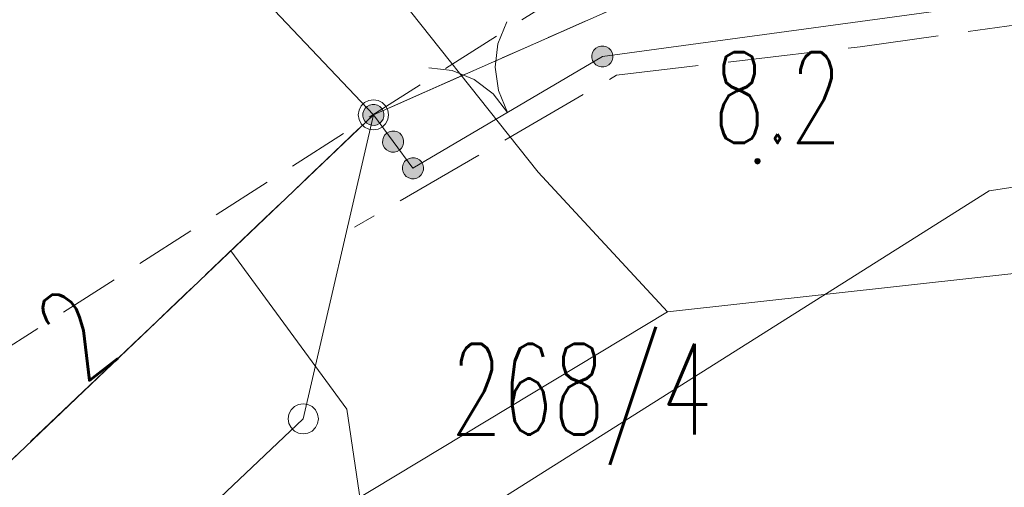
# Model space of a CAD drawing. Header units: millimetres. Extents: x -367306 to 168495, y -187323 to 82034.
# Tile 124 of 170: x -18962 to -2666, y 64323 to 72062. Entities that reach past the tile are written whole.
import ezdxf

# ---------------------------------------------------------------- set-up
doc = ezdxf.new("R2010")
doc.units = ezdxf.units.MM
doc.header["$MEASUREMENT"] = 0
for name, pattern in [('L_0_03', [1000, 500, -500]), ('L_0_04', [1500, 1000, -500]), ('L_0_06', [2000, 1500, -500])]:
    doc.linetypes.add(name, pattern=pattern)
for name, color, linetype, lineweight in [('Nowe_0_Nr_pióra__9', 7, 'Continuous', 13), ('Nowe_EGBU_Nr_pióra__8', 7, 'Continuous', 13), ('Nowe_EGBU_Nr_pióra__9', 7, 'Continuous', 13), ('Nowe_EGDE_Nr_pióra__8', 7, 'Continuous', 13), ('Nowe_EGDE_Nr_pióra__9', 7, 'Continuous', 13), ('Nowe_EGDE_O_Nr_pióra__8', 7, 'Continuous', 13), ('Nowe_EGKK_Nr_pióra__8', 7, 'Continuous', 13), ('Nowe_EGKK_Nr_pióra__9', 7, 'Continuous', 13), ('Nowe_EGPG_Nr_pióra__8', 7, 'Continuous', 13), ('Nowe_EGPG_Nr_pióra__9', 7, 'Continuous', 13), ('Nowe_EGUG_Nr_pióra__8', 7, 'Continuous', 13), ('Nowe_EGUG_Nr_pióra__9', 7, 'Continuous', 13), ('Nowe_GEPADR_O_Nr_pióra__8', 7, 'Continuous', 13), ('Nowe_OTOB_Nr_pióra__8', 7, 'Continuous', 13), ('Nowe_OTOB_Nr_pióra__9', 7, 'Continuous', 13), ('Nowe_OTOO_Nr_pióra__7', 7, 'Continuous', 13), ('Nowe_OTOO_Nr_pióra__8', 7, 'Continuous', 13), ('Nowe_OTOO_Nr_pióra__9', 7, 'Continuous', 13), ('Nowe_OTRN_Nr_pióra__7', 7, 'Continuous', 13), ('Nowe_OTRN_Nr_pióra__8', 7, 'Continuous', 13), ('Nowe_OTRN_Nr_pióra__9', 7, 'Continuous', 13), ('Nowe_OTRN_O_Nr_pióra__8', 7, 'Continuous', 13), ('Nowe_SUEP_Nr_pióra__8', 7, 'Continuous', 13), ('Nowe_SUEP_Nr_pióra__9', 7, 'Continuous', 13), ('Nowe_SUTP_Nr_pióra__8', 7, 'Continuous', 13), ('Nowe_SUTP_Nr_pióra__9', 7, 'Continuous', 13), ('Nowe_SUWP_Nr_pióra__8', 7, 'Continuous', 13), ('Nowe_SUWP_Nr_pióra__9', 7, 'Continuous', 13)]:
    doc.layers.add(name, color=color, linetype=linetype, lineweight=lineweight)
doc.styles.add('STYL_AUTOMATYCZNY_3', font='Simplex.shx')

msp = doc.modelspace()

# ---------------------------------------------------------------- hatches: boundary and pattern name
at = {"layer": 'Nowe_OTOO_Nr_pióra__7', "linetype": 'Continuous', "lineweight": 13}
for points in [[(-9145, 71476.8), (-9157, 71520.9), (-9180.1, 71560.3), (-9212.5, 71592.5), (-9252.2, 71615.2), (-9296.3, 71626.8), (-9342, 71626.6), (-9386.1, 71614.6), (-9425.6, 71591.6), (-9457.7, 71559.1), (-9480.4, 71519.5), (-9492, 71475.3), (-9491.8, 71429.6), (-9479.8, 71385.5), (-9456.8, 71346.1), (-9424.4, 71313.9), (-9384.7, 71291.2), (-9340.5, 71279.6), (-9294.8, 71279.8), (-9250.8, 71291.8), (-9211.3, 71314.8), (-9179.1, 71347.3), (-9156.5, 71386.9), (-9144.8, 71431.1)], [(-13004.2, 70346.4), (-12971.4, 70378.1), (-12947.9, 70417.3), (-12935.3, 70461.2), (-12934.5, 70506.9), (-12945.6, 70551.2), (-12967.7, 70591.1), (-12999.5, 70624), (-13038.7, 70647.5), (-13082.6, 70660.1), (-13128.3, 70660.8), (-13172.6, 70649.8), (-13212.5, 70627.6), (-13245.4, 70595.9), (-13268.9, 70556.7), (-13281.5, 70512.8), (-13282.2, 70467.1), (-13271.2, 70422.8), (-13249, 70382.8), (-13217.3, 70350), (-13178.1, 70326.5), (-13134.2, 70313.9), (-13088.5, 70313.1), (-13044.2, 70324.2)], [(-12677.2, 69904.8), (-12644.4, 69936.6), (-12620.9, 69975.7), (-12608.3, 70019.7), (-12607.5, 70065.3), (-12618.6, 70109.7), (-12640.7, 70149.6), (-12672.5, 70182.5), (-12711.7, 70206), (-12755.6, 70218.5), (-12801.3, 70219.3), (-12845.6, 70208.2), (-12885.5, 70186.1), (-12918.4, 70154.3), (-12941.9, 70115.2), (-12954.5, 70071.2), (-12955.2, 70025.6), (-12944.2, 69981.2), (-12922, 69941.3), (-12890.2, 69908.4), (-12851.1, 69884.9), (-12807.2, 69872.4), (-12761.5, 69871.6), (-12717.2, 69882.7)], [(-12677.2, 69904.8), (-12644.4, 69936.6), (-12620.9, 69975.7), (-12608.3, 70019.7), (-12607.5, 70065.3), (-12618.6, 70109.7), (-12640.7, 70149.6), (-12672.5, 70182.5), (-12711.7, 70206), (-12755.6, 70218.5), (-12801.3, 70219.3), (-12845.6, 70208.2), (-12885.5, 70186.1), (-12918.4, 70154.3), (-12941.9, 70115.2), (-12954.5, 70071.2), (-12955.2, 70025.6), (-12944.2, 69981.2), (-12922, 69941.3), (-12890.2, 69908.4), (-12851.1, 69884.9), (-12807.2, 69872.4), (-12761.5, 69871.6), (-12717.2, 69882.7)], [(-12350.2, 69463.3), (-12317.4, 69495), (-12293.8, 69534.2), (-12281.3, 69578.1), (-12280.5, 69623.8), (-12291.6, 69668.1), (-12313.7, 69708.1), (-12345.5, 69740.9), (-12384.6, 69764.4), (-12428.6, 69777), (-12474.2, 69777.8), (-12518.6, 69766.7), (-12558.5, 69744.6), (-12591.4, 69712.8), (-12614.9, 69673.6), (-12627.4, 69629.7), (-12628.2, 69584), (-12617.2, 69539.7), (-12595, 69499.8), (-12563.2, 69466.9), (-12524.1, 69443.4), (-12480.1, 69430.8), (-12434.5, 69430.1), (-12390.1, 69441.1)]]:
    msp.add_hatch(color=7, dxfattribs=at).paths.add_polyline_path(points)
at = {"layer": 'Nowe_OTRN_Nr_pióra__7', "linetype": 'Continuous', "lineweight": 13}
msp.add_hatch(color=7, dxfattribs=at).paths.add_polyline_path([(-6795.7, 69718.6), (-6794.2, 69707), (-6789.7, 69696.1), (-6782.5, 69686.8), (-6773.2, 69679.7), (-6762.3, 69675.2), (-6750.7, 69673.6), (-6739, 69675.2), (-6728.2, 69679.7), (-6718.9, 69686.8), (-6711.7, 69696.1), (-6707.2, 69707), (-6705.7, 69718.6), (-6707.2, 69730.3), (-6711.7, 69741.1), (-6718.9, 69750.5), (-6728.2, 69757.6), (-6739, 69762.1), (-6750.7, 69763.6), (-6762.3, 69762.1), (-6773.2, 69757.6), (-6782.5, 69750.5), (-6789.7, 69741.1), (-6794.2, 69730.3)])

# ---------------------------------------------------------------- linework, layer by layer
at = {"layer": 'Nowe_0_Nr_pióra__9', "color": 7, "linetype": 'L_0_04', "lineweight": 13}
msp.add_lwpolyline([(-54175.8, -16615), (-36542.5, 13691.6), (-32491.5, 24497.6), (-41006.9, 52709.3), (-354.8, 78621.1), (4924.1, 35501.4), (-2954.1, 7738.8), (31962.3, -8247.3), (46488.5, 22925.7), (96328.3, 3296.1), (84395.1, -59501.6), (78496.2, -91288.2), (63259, -147476.2), (43808.2, -176834.2), (-26519.8, -152286.8), (-79150.4, -133916.5), (-87259.9, -85957.4)], close=True, dxfattribs=at)
at = {"layer": 'Nowe_EGBU_Nr_pióra__8', "color": 7, "linetype": 'Continuous', "lineweight": 13}
msp.add_line((-13108.4, 70487), (-13108.3, 70487), dxfattribs=at)
at = {"layer": 'Nowe_EGBU_Nr_pióra__9', "color": 7, "linetype": 'Continuous', "lineweight": 13, "flags": 128}
msp.add_lwpolyline([(-13108.4, 70487), (-22348.4, 61677), (-27458.4, 67037), (-26868.4, 67577), (-28288.4, 69107), (-23928.4, 73237), (-22488.4, 71767), (-18138.4, 75797)], close=True, dxfattribs=at)
at = {"layer": 'Nowe_EGDE_Nr_pióra__8', "color": 7, "linetype": 'Continuous', "lineweight": 13}
for p, q in [((-13108.4, 70487), (-13108.3, 70487)), ((-13108.4, 70487), (-13108.3, 70487)), ((-13108.4, 70487), (-13108.3, 70487)), ((-14268.4, 65457), (-14268.3, 65457)), ((-14268.4, 65457), (-14268.3, 65457))]:
    msp.add_line(p, q, dxfattribs=at)
at = {"layer": 'Nowe_EGDE_Nr_pióra__9', "color": 7, "linetype": 'Continuous', "lineweight": 13, "flags": 128}
for points in [[(-13108.4, 70487), (2031.6, 77177)], [(2031.6, 77177), (-13108.4, 70487)], [(-22348.4, 61677), (-13108.4, 70487)], [(-13108.4, 70487), (-14268.4, 65457)], [(-14268.4, 65457), (-17338.4, 62547)]]:
    msp.add_lwpolyline(points, dxfattribs=at)
msp.add_lwpolyline([(-13108.4, 70487), (-22348.4, 61677), (-27338.4, 61637), (-42698.4, 47257), (-40048.4, 45327), (-22968.4, 61107), (-17338.4, 62547), (-14268.4, 65457)], close=True, dxfattribs=at)
at = {"layer": 'Nowe_EGKK_Nr_pióra__8', "color": 7, "linetype": 'Continuous', "lineweight": 13}
msp.add_line((-13108.4, 70487), (-13108.3, 70487), dxfattribs=at)
at = {"layer": 'Nowe_EGKK_Nr_pióra__9', "color": 7, "linetype": 'L_0_06', "lineweight": 13, "flags": 128}
msp.add_lwpolyline([(-8247.5, 72634.9), (-15818.4, 81577), (-16204.6, 82033.9), (-35117, 75320.9), (-27628.4, 67207), (-22348.4, 61677), (-13108.4, 70487)], close=True, dxfattribs=at)
at = {"layer": 'Nowe_EGPG_Nr_pióra__8', "color": 7, "linetype": 'Continuous', "lineweight": 13}
for p, q in [((-13185.6, 70724.7), (-13185.6, 70724.7)), ((-13108.4, 70737), (-13108.3, 70737)), ((-13031.1, 70724.7), (-13031.1, 70724.7)), ((-13346.1, 70564.2), (-13346.1, 70564.2)), ((-13310.6, 70633.9), (-13310.6, 70633.9)), ((-13255.3, 70689.2), (-13255.3, 70689.2)), ((-12961.4, 70689.2), (-12961.4, 70689.2)), ((-12906.1, 70633.9), (-12906.1, 70633.9)), ((-12870.6, 70564.2), (-12870.6, 70564.2)), ((-13358.4, 70487), (-13358.3, 70487)), ((-13346.1, 70409.7), (-13346.1, 70409.7)), ((-12870.6, 70409.7), (-12870.6, 70409.7)), ((-12858.4, 70487), (-12858.3, 70487)), ((-13310.6, 70340), (-13310.6, 70340)), ((-13255.3, 70284.7), (-13255.3, 70284.7)), ((-13185.6, 70249.2), (-13185.6, 70249.2)), ((-13108.4, 70237), (-13108.3, 70237)), ((-13031.1, 70249.2), (-13031.1, 70249.2)), ((-12961.4, 70284.7), (-12961.4, 70284.7)), ((-12906.1, 70340), (-12906.1, 70340)), ((-14345.6, 65694.7), (-14345.6, 65694.7)), ((-14268.4, 65707), (-14268.3, 65707)), ((-14191.1, 65694.7), (-14191.1, 65694.7)), ((-14506.1, 65534.2), (-14506.1, 65534.2)), ((-14470.6, 65603.9), (-14470.6, 65603.9)), ((-14415.3, 65659.2), (-14415.3, 65659.2)), ((-14121.4, 65659.2), (-14121.4, 65659.2)), ((-14066.1, 65603.9), (-14066.1, 65603.9)), ((-14030.6, 65534.2), (-14030.6, 65534.2)), ((-14518.4, 65457), (-14518.3, 65457)), ((-14506.1, 65379.7), (-14506.1, 65379.7)), ((-14030.6, 65379.7), (-14030.6, 65379.7)), ((-14018.4, 65457), (-14018.3, 65457)), ((-14470.6, 65310), (-14470.6, 65310)), ((-14415.3, 65254.7), (-14415.3, 65254.7)), ((-14345.6, 65219.2), (-14345.6, 65219.2)), ((-14268.4, 65207), (-14268.3, 65207)), ((-14191.1, 65219.2), (-14191.1, 65219.2)), ((-14121.4, 65254.7), (-14121.4, 65254.7)), ((-14066.1, 65310), (-14066.1, 65310))]:
    msp.add_line(p, q, dxfattribs=at)
at = {"layer": 'Nowe_EGPG_Nr_pióra__9', "color": 7, "linetype": 'Continuous', "lineweight": 13, "flags": 128}
for points in [[(-13108.4, 70737), (-13031.1, 70724.7), (-12961.4, 70689.2), (-12906.1, 70633.9), (-12870.6, 70564.2), (-12858.4, 70487), (-12870.6, 70409.7), (-12906.1, 70340), (-12961.4, 70284.7), (-13031.1, 70249.2), (-13108.4, 70237), (-13185.6, 70249.2), (-13255.3, 70284.7), (-13310.6, 70340), (-13346.1, 70409.7), (-13358.4, 70487), (-13346.1, 70564.2), (-13310.6, 70633.9), (-13255.3, 70689.2), (-13185.6, 70724.7)], [(-14268.4, 65707), (-14191.1, 65694.7), (-14121.4, 65659.2), (-14066.1, 65603.9), (-14030.6, 65534.2), (-14018.4, 65457), (-14030.6, 65379.7), (-14066.1, 65310), (-14121.4, 65254.7), (-14191.1, 65219.2), (-14268.4, 65207), (-14345.6, 65219.2), (-14415.3, 65254.7), (-14470.6, 65310), (-14506.1, 65379.7), (-14518.4, 65457), (-14506.1, 65534.2), (-14470.6, 65603.9), (-14415.3, 65659.2), (-14345.6, 65694.7)]]:
    msp.add_lwpolyline(points, close=True, dxfattribs=at)
at = {"layer": 'Nowe_EGUG_Nr_pióra__8', "color": 7, "linetype": 'Continuous', "lineweight": 13}
msp.add_line((-13108.4, 70487), (-13108.3, 70487), dxfattribs=at)
msp.add_line((-13108.4, 70487), (-13108.3, 70487), dxfattribs=at)
at = {"layer": 'Nowe_EGUG_Nr_pióra__9', "color": 7, "linetype": 'L_0_03', "lineweight": 13, "flags": 128}
for points in [[(-8247.5, 72634.9), (-15818.4, 81577), (-16204.6, 82033.9), (-35117, 75320.9), (-27628.4, 67207), (-22348.4, 61677), (-13108.4, 70487)], [(46581.5, 71966.3), (32238.7, 73735.5), (33004.3, 77483), (28801.2, 78207), (27781.6, 73637), (5621.6, 77317), (2031.6, 77177), (-8247.5, 72634.9), (-13108.4, 70487), (-22348.4, 61677), (-27338.4, 61637), (-42698.4, 47257), (-45608.4, 44517), (-47548.2, 42676.8), (-52428.4, 38047), (-17278.4, 56427), (6471.6, 64317), (30931.6, 67337), (59071.6, 65947), (59700.4, 65788.3)]]:
    msp.add_lwpolyline(points, close=True, dxfattribs=at)
at = {"layer": 'Nowe_OTOB_Nr_pióra__8', "color": 7, "linetype": 'Continuous', "lineweight": 13}
for p, q in [((-10900.2, 72028.5), (-10900.2, 72028.5)), ((-11046.7, 71665.4), (-11046.7, 71665.4)), ((-9318.4, 71453.2), (-9318.4, 71453.2)), ((-12192.3, 71266.6), (-12192.2, 71266.6)), ((-11803.6, 71219), (-11803.6, 71219)), ((-11094.3, 71276.7), (-11094.2, 71276.7)), ((-11440.5, 71072.5), (-11440.4, 71072.5)), ((-11039.6, 70888.9), (-11039.5, 70888.9)), ((-11127.6, 70837), (-11127.6, 70837)), ((-10886.4, 70528.6), (-10886.3, 70528.6)), ((-10886.4, 70528.6), (-10886.3, 70528.6)), ((-12454.4, 69603.9), (-12454.3, 69603.9))]:
    msp.add_line(p, q, dxfattribs=at)
at = {"layer": 'Nowe_OTOB_Nr_pióra__9', "color": 7, "linetype": 'Continuous', "lineweight": 13, "flags": 128}
for points in [[(-10886.4, 70528.6), (-11039.6, 70888.9), (-11094.3, 71276.7), (-11046.7, 71665.4), (-10900.2, 72028.5)], [(-9318.4, 71453.2), (-12454.4, 69603.9)], [(-12192.3, 71266.6), (-11803.6, 71219), (-11440.5, 71072.5), (-11127.6, 70837), (-10886.4, 70528.6)]]:
    msp.add_lwpolyline(points, dxfattribs=at)
at = {"layer": 'Nowe_OTOO_Nr_pióra__8', "color": 7, "linetype": 'Continuous', "lineweight": 13}
for p, q in [((-9457.7, 71559.1), (-9457.7, 71559.1)), ((-9425.6, 71591.6), (-9425.5, 71591.6)), ((-9386.1, 71614.6), (-9386, 71614.6)), ((-9342, 71626.6), (-9342, 71626.6)), ((-9296.3, 71626.8), (-9296.3, 71626.8)), ((-9252.2, 71615.2), (-9252.1, 71615.2)), ((-9212.5, 71592.5), (-9212.4, 71592.5)), ((-9180.1, 71560.3), (-9180, 71560.3)), ((-9492, 71475.3), (-9492, 71475.3)), ((-9491.8, 71429.6), (-9491.8, 71429.6)), ((-9480.4, 71519.5), (-9480.3, 71519.5)), ((-9479.8, 71385.5), (-9479.8, 71385.5)), ((-9318.4, 71453.2), (-9318.4, 71453.2)), ((-9157, 71520.9), (-9157, 71520.9)), ((-9156.5, 71386.9), (-9156.4, 71386.9)), ((-9145, 71476.8), (-9145, 71476.8)), ((-9144.8, 71431.1), (-9144.8, 71431.1)), ((-9456.8, 71346.1), (-9456.8, 71346.1)), ((-9424.4, 71313.9), (-9424.3, 71313.9)), ((-9384.7, 71291.2), (-9384.6, 71291.2)), ((-9340.5, 71279.6), (-9340.5, 71279.6)), ((-9294.8, 71279.8), (-9294.8, 71279.8)), ((-9250.8, 71291.8), (-9250.7, 71291.8)), ((-9211.3, 71314.8), (-9211.2, 71314.8)), ((-9179.1, 71347.3), (-9179.1, 71347.3)), ((-13245.4, 70595.9), (-13245.3, 70595.9)), ((-13212.5, 70627.6), (-13212.5, 70627.6)), ((-13172.6, 70649.8), (-13172.5, 70649.8)), ((-13128.3, 70660.8), (-13128.2, 70660.8)), ((-13082.6, 70660.1), (-13082.5, 70660.1)), ((-13038.7, 70647.5), (-13038.6, 70647.5)), ((-12999.5, 70624), (-12999.4, 70624)), ((-12967.7, 70591.1), (-12967.7, 70591.1)), ((-13282.2, 70467.1), (-13282.2, 70467.1)), ((-13281.5, 70512.8), (-13281.4, 70512.8)), ((-13271.2, 70422.8), (-13271.1, 70422.8)), ((-13268.9, 70556.7), (-13268.8, 70556.7)), ((-13108.4, 70487), (-13108.3, 70487)), ((-12947.9, 70417.3), (-12947.8, 70417.3)), ((-12945.6, 70551.2), (-12945.5, 70551.2)), ((-12935.3, 70461.2), (-12935.2, 70461.2)), ((-12934.5, 70506.9), (-12934.5, 70506.9)), ((-13249, 70382.8), (-13249, 70382.8)), ((-13217.3, 70350), (-13217.2, 70350)), ((-13178.1, 70326.5), (-13178, 70326.5)), ((-13134.2, 70313.9), (-13134.1, 70313.9)), ((-13088.5, 70313.1), (-13088.4, 70313.1)), ((-13044.2, 70324.2), (-13044.1, 70324.2)), ((-13004.2, 70346.4), (-13004.2, 70346.4)), ((-12971.4, 70378.1), (-12971.3, 70378.1)), ((-12954.5, 70071.2), (-12954.4, 70071.2)), ((-12954.5, 70071.2), (-12954.4, 70071.2)), ((-12941.9, 70115.2), (-12941.8, 70115.2)), ((-12941.9, 70115.2), (-12941.8, 70115.2)), ((-12918.4, 70154.3), (-12918.3, 70154.3)), ((-12918.4, 70154.3), (-12918.3, 70154.3)), ((-12885.5, 70186.1), (-12885.5, 70186.1)), ((-12885.5, 70186.1), (-12885.5, 70186.1)), ((-12845.6, 70208.2), (-12845.5, 70208.2)), ((-12845.6, 70208.2), (-12845.5, 70208.2)), ((-12801.3, 70219.3), (-12801.2, 70219.3)), ((-12801.3, 70219.3), (-12801.2, 70219.3)), ((-12755.6, 70218.5), (-12755.5, 70218.5)), ((-12755.6, 70218.5), (-12755.5, 70218.5)), ((-12711.7, 70206), (-12711.6, 70206)), ((-12711.7, 70206), (-12711.6, 70206)), ((-12672.5, 70182.5), (-12672.4, 70182.5)), ((-12672.5, 70182.5), (-12672.4, 70182.5)), ((-12640.7, 70149.6), (-12640.7, 70149.6)), ((-12640.7, 70149.6), (-12640.7, 70149.6)), ((-12618.6, 70109.7), (-12618.5, 70109.7)), ((-12618.6, 70109.7), (-12618.5, 70109.7)), ((-12955.2, 70025.6), (-12955.2, 70025.6)), ((-12955.2, 70025.6), (-12955.2, 70025.6)), ((-12944.2, 69981.2), (-12944.1, 69981.2)), ((-12944.2, 69981.2), (-12944.1, 69981.2)), ((-12922, 69941.3), (-12921.9, 69941.3)), ((-12922, 69941.3), (-12921.9, 69941.3)), ((-12890.2, 69908.4), (-12890.2, 69908.4)), ((-12890.2, 69908.4), (-12890.2, 69908.4)), ((-12644.4, 69936.6), (-12644.3, 69936.6)), ((-12644.4, 69936.6), (-12644.3, 69936.6)), ((-12620.9, 69975.7), (-12620.8, 69975.7)), ((-12620.9, 69975.7), (-12620.8, 69975.7)), ((-12608.3, 70019.7), (-12608.2, 70019.7)), ((-12608.3, 70019.7), (-12608.2, 70019.7)), ((-12607.5, 70065.3), (-12607.5, 70065.3)), ((-12607.5, 70065.3), (-12607.5, 70065.3)), ((-12851.1, 69884.9), (-12851, 69884.9)), ((-12851.1, 69884.9), (-12851, 69884.9)), ((-12807.2, 69872.4), (-12807.1, 69872.4)), ((-12807.2, 69872.4), (-12807.1, 69872.4)), ((-12761.5, 69871.6), (-12761.4, 69871.6)), ((-12761.5, 69871.6), (-12761.4, 69871.6)), ((-12717.2, 69882.7), (-12717.1, 69882.7)), ((-12717.2, 69882.7), (-12717.1, 69882.7)), ((-12677.2, 69904.8), (-12677.2, 69904.8)), ((-12677.2, 69904.8), (-12677.2, 69904.8)), ((-12558.5, 69744.6), (-12558.5, 69744.6)), ((-12518.6, 69766.7), (-12518.5, 69766.7)), ((-12474.2, 69777.8), (-12474.2, 69777.8)), ((-12428.6, 69777), (-12428.5, 69777)), ((-12384.6, 69764.4), (-12384.6, 69764.4)), ((-12628.2, 69584), (-12628.2, 69584)), ((-12627.4, 69629.7), (-12627.4, 69629.7)), ((-12614.9, 69673.6), (-12614.8, 69673.6)), ((-12591.4, 69712.8), (-12591.3, 69712.8)), ((-12454.4, 69603.9), (-12454.3, 69603.9)), ((-12345.5, 69740.9), (-12345.4, 69740.9)), ((-12313.7, 69708.1), (-12313.7, 69708.1)), ((-12291.6, 69668.1), (-12291.5, 69668.1)), ((-12280.5, 69623.8), (-12280.4, 69623.8)), ((-12617.2, 69539.7), (-12617.1, 69539.7)), ((-12595, 69499.8), (-12594.9, 69499.8)), ((-12563.2, 69466.9), (-12563.2, 69466.9)), ((-12524.1, 69443.4), (-12524, 69443.4)), ((-12480.1, 69430.8), (-12480.1, 69430.8)), ((-12434.5, 69430.1), (-12434.4, 69430.1)), ((-12390.1, 69441.1), (-12390.1, 69441.1)), ((-12350.2, 69463.3), (-12350.2, 69463.3)), ((-12317.4, 69495), (-12317.3, 69495)), ((-12293.8, 69534.2), (-12293.8, 69534.2)), ((-12281.3, 69578.1), (-12281.2, 69578.1))]:
    msp.add_line(p, q, dxfattribs=at)
at = {"layer": 'Nowe_OTOO_Nr_pióra__9', "color": 7, "linetype": 'Continuous', "lineweight": 13, "flags": 128}
for points in [[(38473, 71234.9), (34565.2, 72299.2), (30412.1, 72455.1), (20002.4, 72854.2), (4491.9, 73332.3), (-9318.4, 71453.2)], [(-12454.4, 69603.9), (-13108.4, 70487)]]:
    msp.add_lwpolyline(points, dxfattribs=at)
for points in [[(-9145, 71476.8), (-9157, 71520.9), (-9180.1, 71560.3), (-9212.5, 71592.5), (-9252.2, 71615.2), (-9296.3, 71626.8), (-9342, 71626.6), (-9386.1, 71614.6), (-9425.6, 71591.6), (-9457.7, 71559.1), (-9480.4, 71519.5), (-9492, 71475.3), (-9491.8, 71429.6), (-9479.8, 71385.5), (-9456.8, 71346.1), (-9424.4, 71313.9), (-9384.7, 71291.2), (-9340.5, 71279.6), (-9294.8, 71279.8), (-9250.8, 71291.8), (-9211.3, 71314.8), (-9179.1, 71347.3), (-9156.5, 71386.9), (-9144.8, 71431.1)], [(-13004.2, 70346.4), (-12971.4, 70378.1), (-12947.9, 70417.3), (-12935.3, 70461.2), (-12934.5, 70506.9), (-12945.6, 70551.2), (-12967.7, 70591.1), (-12999.5, 70624), (-13038.7, 70647.5), (-13082.6, 70660.1), (-13128.3, 70660.8), (-13172.6, 70649.8), (-13212.5, 70627.6), (-13245.4, 70595.9), (-13268.9, 70556.7), (-13281.5, 70512.8), (-13282.2, 70467.1), (-13271.2, 70422.8), (-13249, 70382.8), (-13217.3, 70350), (-13178.1, 70326.5), (-13134.2, 70313.9), (-13088.5, 70313.1), (-13044.2, 70324.2)], [(-12677.2, 69904.8), (-12644.4, 69936.6), (-12620.9, 69975.7), (-12608.3, 70019.7), (-12607.5, 70065.3), (-12618.6, 70109.7), (-12640.7, 70149.6), (-12672.5, 70182.5), (-12711.7, 70206), (-12755.6, 70218.5), (-12801.3, 70219.3), (-12845.6, 70208.2), (-12885.5, 70186.1), (-12918.4, 70154.3), (-12941.9, 70115.2), (-12954.5, 70071.2), (-12955.2, 70025.6), (-12944.2, 69981.2), (-12922, 69941.3), (-12890.2, 69908.4), (-12851.1, 69884.9), (-12807.2, 69872.4), (-12761.5, 69871.6), (-12717.2, 69882.7)], [(-12677.2, 69904.8), (-12644.4, 69936.6), (-12620.9, 69975.7), (-12608.3, 70019.7), (-12607.5, 70065.3), (-12618.6, 70109.7), (-12640.7, 70149.6), (-12672.5, 70182.5), (-12711.7, 70206), (-12755.6, 70218.5), (-12801.3, 70219.3), (-12845.6, 70208.2), (-12885.5, 70186.1), (-12918.4, 70154.3), (-12941.9, 70115.2), (-12954.5, 70071.2), (-12955.2, 70025.6), (-12944.2, 69981.2), (-12922, 69941.3), (-12890.2, 69908.4), (-12851.1, 69884.9), (-12807.2, 69872.4), (-12761.5, 69871.6), (-12717.2, 69882.7)], [(-12350.2, 69463.3), (-12317.4, 69495), (-12293.8, 69534.2), (-12281.3, 69578.1), (-12280.5, 69623.8), (-12291.6, 69668.1), (-12313.7, 69708.1), (-12345.5, 69740.9), (-12384.6, 69764.4), (-12428.6, 69777), (-12474.2, 69777.8), (-12518.6, 69766.7), (-12558.5, 69744.6), (-12591.4, 69712.8), (-12614.9, 69673.6), (-12627.4, 69629.7), (-12628.2, 69584), (-12617.2, 69539.7), (-12595, 69499.8), (-12563.2, 69466.9), (-12524.1, 69443.4), (-12480.1, 69430.8), (-12434.5, 69430.1), (-12390.1, 69441.1)]]:
    msp.add_lwpolyline(points, close=True, dxfattribs=at)
at = {"layer": 'Nowe_OTRN_Nr_pióra__8', "color": 7, "linetype": 'Continuous', "lineweight": 13}
for p, q in [((-6782.5, 69750.5), (-6782.5, 69750.5)), ((-6773.2, 69757.6), (-6773.1, 69757.6)), ((-6762.3, 69762.1), (-6762.3, 69762.1)), ((-6750.7, 69763.6), (-6750.6, 69763.6)), ((-6739, 69762.1), (-6739, 69762.1)), ((-6728.2, 69757.6), (-6728.1, 69757.6)), ((-6718.9, 69750.5), (-6718.8, 69750.5)), ((-6795.7, 69718.6), (-6795.6, 69718.6)), ((-6794.2, 69730.3), (-6794.1, 69730.3)), ((-6794.2, 69707), (-6794.1, 69707)), ((-6789.7, 69741.1), (-6789.6, 69741.1)), ((-6789.7, 69696.1), (-6789.6, 69696.1)), ((-6782.5, 69686.8), (-6782.5, 69686.8)), ((-6773.2, 69679.7), (-6773.1, 69679.7)), ((-6762.3, 69675.2), (-6762.3, 69675.2)), ((-6750.7, 69673.6), (-6750.6, 69673.6)), ((-6739, 69675.2), (-6739, 69675.2)), ((-6728.2, 69679.7), (-6728.1, 69679.7)), ((-6718.9, 69686.8), (-6718.8, 69686.8)), ((-6711.7, 69741.1), (-6711.7, 69741.1)), ((-6711.7, 69696.1), (-6711.7, 69696.1)), ((-6707.2, 69730.3), (-6707.2, 69730.3)), ((-6707.2, 69707), (-6707.2, 69707)), ((-6705.7, 69718.6), (-6705.6, 69718.6))]:
    msp.add_line(p, q, dxfattribs=at)
at = {"layer": 'Nowe_OTRN_Nr_pióra__9', "color": 7, "linetype": 'Continuous', "lineweight": 13, "flags": 128}
msp.add_lwpolyline([(-6795.7, 69718.6), (-6794.2, 69707), (-6789.7, 69696.1), (-6782.5, 69686.8), (-6773.2, 69679.7), (-6762.3, 69675.2), (-6750.7, 69673.6), (-6739, 69675.2), (-6728.2, 69679.7), (-6718.9, 69686.8), (-6711.7, 69696.1), (-6707.2, 69707), (-6705.7, 69718.6), (-6707.2, 69730.3), (-6711.7, 69741.1), (-6718.9, 69750.5), (-6728.2, 69757.6), (-6739, 69762.1), (-6750.7, 69763.6), (-6762.3, 69762.1), (-6773.2, 69757.6), (-6782.5, 69750.5), (-6789.7, 69741.1), (-6794.2, 69730.3)], close=True, dxfattribs=at)
at = {"layer": 'Nowe_SUEP_Nr_pióra__8', "color": 7, "linetype": 'Continuous', "lineweight": 13}
msp.add_line((-2918.4, 69227), (-2918.3, 69227), dxfattribs=at)
msp.add_line((-2918.4, 69227), (-2918.3, 69227), dxfattribs=at)
at = {"layer": 'Nowe_SUEP_Nr_pióra__9', "color": 7, "linetype": 'Continuous', "lineweight": 13, "flags": 128}
msp.add_lwpolyline([(37848.3, 76079.1), (26821.6, 73637), (21961.6, 72677), (8861.6, 71037), (-2918.4, 69227), (-14898.4, 61667), (-18438.4, 59537)], dxfattribs=at)
msp.add_lwpolyline([(37848.3, 76079.1), (26821.6, 73637), (21961.6, 72677), (8861.6, 71037), (-2918.4, 69227), (-14898.4, 61667), (-18438.4, 59537)], dxfattribs=at)
at = {"layer": 'Nowe_SUTP_Nr_pióra__8', "color": 7, "linetype": 'Continuous', "lineweight": 13}
for p, q in [((-5053.1, 71615.2), (-5053.1, 71615.2)), ((-9082, 71143.9), (-9082, 71143.9)), ((-13419, 68626.5), (-13418.9, 68626.5)), ((-15468.4, 68237), (-15468.3, 68237)), ((-13548.4, 65617), (-13548.3, 65617))]:
    msp.add_line(p, q, dxfattribs=at)
at = {"layer": 'Nowe_SUTP_Nr_pióra__9', "color": 7, "linetype": 'L_0_06', "lineweight": 13, "flags": 128}
msp.add_lwpolyline([(21439.3, 66730.5), (20956.2, 71325.9), (16972.5, 71587.8), (11637.5, 72298.8), (4626.9, 71541.1), (3297.1, 72790.4), (-5053.1, 71615.2), (-9082, 71143.9), (-13419, 68626.5)], dxfattribs=at)
at = {"layer": 'Nowe_SUTP_Nr_pióra__9', "color": 7, "linetype": 'Continuous', "lineweight": 13, "flags": 128}
msp.add_lwpolyline([(-15468.4, 68237), (-13548.4, 65617), (-11738.4, 53387), (-11538.4, 52827)], dxfattribs=at)
at = {"layer": 'Nowe_SUWP_Nr_pióra__8', "color": 7, "linetype": 'Continuous', "lineweight": 13}
for p, q in [((-10378.4, 69537), (-10378.3, 69537)), ((-8238.4, 67227), (-8238.3, 67227)), ((-8238.4, 67227), (-8238.3, 67227))]:
    msp.add_line(p, q, dxfattribs=at)
at = {"layer": 'Nowe_SUWP_Nr_pióra__9', "color": 7, "linetype": 'Continuous', "lineweight": 13, "flags": 128}
for points in [[(-22058.4, 72157), (-24838.4, 74887), (-18638.4, 79937), (-10378.4, 69537), (-8238.4, 67227)], [(-60151.4, 27809.3), (-57708.4, 29597), (-48368.4, 36147), (-43108.4, 39607), (-36598.4, 46147), (-31538.4, 51377), (-26808.4, 55867), (-23908.4, 57977), (-15368.4, 62927), (-8238.4, 67227), (19231.6, 70267), (24031.6, 69657), (42671.6, 67287), (44151.6, 65527)]]:
    msp.add_lwpolyline(points, dxfattribs=at)

# ---------------------------------------------------------------- texts
at = {"layer": 'Nowe_EGDE_O_Nr_pióra__8', "color": 7, "linetype": 'Continuous', "lineweight": 13, "insert": (-11827, 64695), "char_height": 1500, "attachment_point": 7, "style": 'STYL_AUTOMATYCZNY_3'}
msp.add_mtext('\\A1;{\\W0.660000x;\\pql;\\FSimplex.shx;268/4}', dxfattribs=at)
at = {"layer": 'Nowe_GEPADR_O_Nr_pióra__8', "color": 7, "linetype": 'Continuous', "lineweight": 13, "insert": (-17908.5, 66013.1), "char_height": 1500, "attachment_point": 7, "rotation": 37.6, "style": 'STYL_AUTOMATYCZNY_3'}
msp.add_mtext('\\A1;{\\W0.660000x;\\pql;\\FSimplex.shx;2}', dxfattribs=at)
at = {"layer": 'Nowe_OTRN_O_Nr_pióra__8', "color": 7, "linetype": 'Continuous', "lineweight": 13, "insert": (-7480.1, 70022.6), "char_height": 1500, "attachment_point": 7, "style": 'STYL_AUTOMATYCZNY_3'}
msp.add_mtext('\\A1;{\\W0.660000x;\\pql;\\FSimplex.shx;8.2}', dxfattribs=at)

doc.saveas('drawing.dxf')
